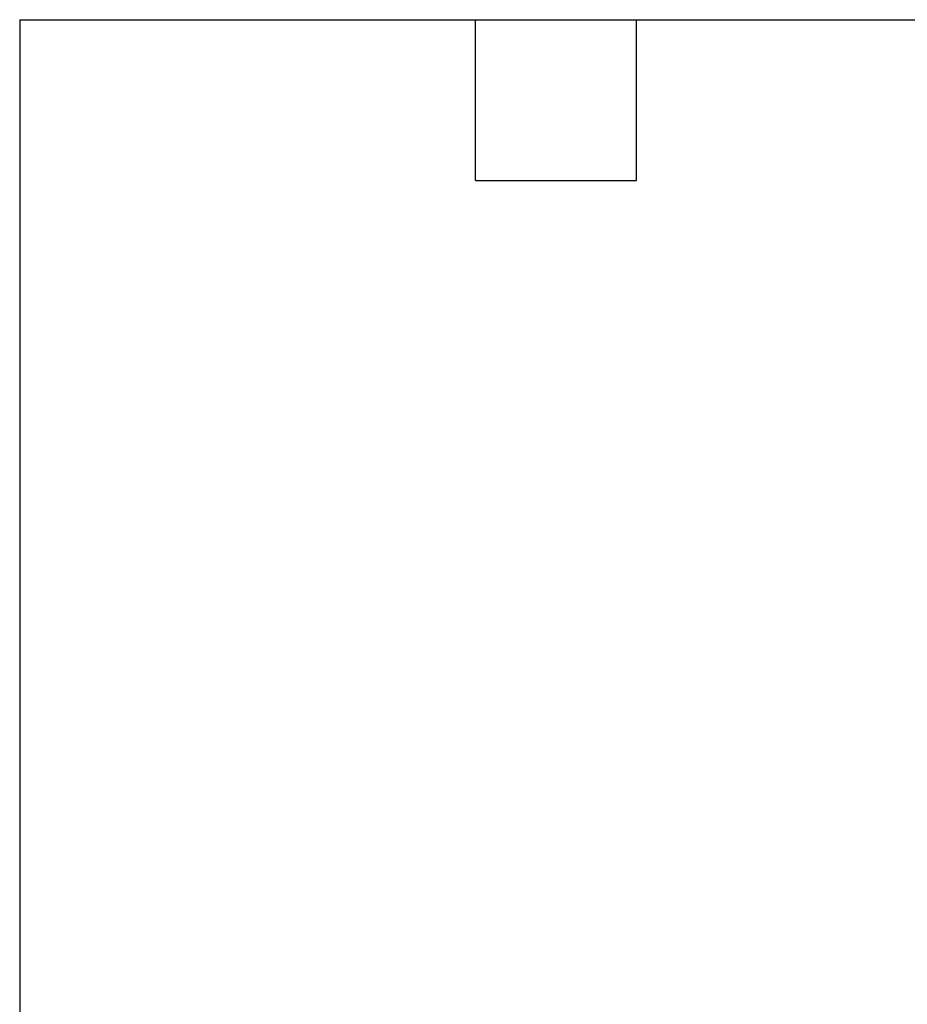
# Model space of a CAD drawing. Header units: inches. Extents: x 0.2 to 10.8, y 0.2 to 8.2.
# Tile 56 of 98: x 0.2 to 1.9, y 6.4 to 8.2. Entities that reach past the tile are written whole.
import ezdxf

# ---------------------------------------------------------------- set-up
doc = ezdxf.new("R2010")
doc.units = ezdxf.units.IN
doc.header["$MEASUREMENT"] = 0
doc.layers.add('TEXT', color=140, linetype='Continuous')

msp = doc.modelspace()

# ---------------------------------------------------------------- linework, layer by layer
at = {"layer": 'TEXT'}
for p, q in [((0.25, 8.25), (10.75, 8.25)), ((0.25, 8.25), (0.25, 0.25)), ((1.1, 7.95), (1.1, 8.25)), ((1.4, 7.95), (1.4, 8.25)), ((1.1, 7.95), (1.4, 7.95))]:
    msp.add_line(p, q, dxfattribs=at)

doc.saveas('drawing.dxf')
